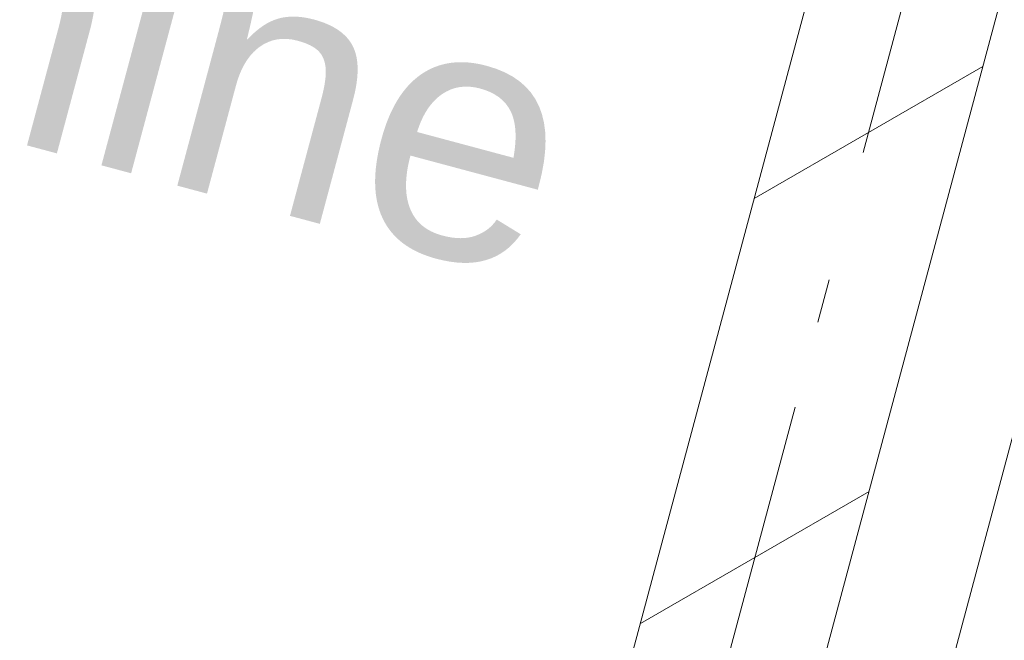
# Model space of a CAD drawing. Header units: millimetres. Extents: x -62314 to 79800, y -34032 to 28340.
# Tile 53 of 85: x 45624 to 46415, y -22748 to -22249. Entities that reach past the tile are written whole.
import ezdxf

# ---------------------------------------------------------------- set-up
doc = ezdxf.new("R2010")
doc.units = ezdxf.units.MM
doc.header["$LTSCALE"] = 508
doc.linetypes.add('Dash Style-2', pattern=[0.694425, 0.48607, -0.208355])
doc.linetypes.add('Dash Style-6', pattern=[1.04164, 0.625, -0.20828, 0.06943, -0.13893])
for name, color, linetype, lineweight in [('(00) tekening-stramien-algemeen', 7, 'Dash Style-6', 0), ('(00) tekst-algemeen', 8, 'Continuous', 0), ('(04) bouwaanvraag-brandweer-bestaand-WBDBO 60min', 1, 'Dash Style-2', 0), ('(22) binnenwanden-X kalkzandsteen', 1, 'Continuous', 0), ('None', 7, 'Continuous', 0)]:
    doc.layers.add(name, color=color, linetype=linetype, lineweight=lineweight)
doc.styles.add('Helvetica', font='Helvetica')

# ---------------------------------------------------------------- blocks, each defined once
blk = doc.blocks.new('blok b-v0-gevel_constructie')
at = {"layer": '(22) binnenwanden-X kalkzandsteen', "linetype": 'Continuous', "lineweight": 0, "transparency": 33554687}
h = blk.add_hatch(dxfattribs=at)
h.set_pattern_fill('(__)F kzs 1_100', color=253, style=0, pattern_type=2)
h.set_pattern_definition([(45, (0, 0), (-176.777, 176.777), [])])
h.paths.add_polyline_path([(3225, 544), (3375, 544), (3375, 2720.17), (3225, 2720.17)])
at = {"layer": '(22) binnenwanden-X kalkzandsteen', "color": 3, "lineweight": 0, "transparency": 33554687, "flags": 128}
blk.add_lwpolyline([(3225, 544), (3375, 544), (3375, 2720.17), (3225, 2720.17)], close=True, dxfattribs=at)
blk = doc.blocks.new('blok B 00')
at = {"layer": '(04) bouwaanvraag-brandweer-bestaand-WBDBO 60min', "color": 6, "lineweight": 0, "transparency": 33554687, "flags": 128}
blk.add_lwpolyline([(55355.01, -1299.06), (54605.01, -0.02), (54604.65, 8125.62), (54604.65, 8306.64), (50954.65, 8306.64), (50954.65, 8025.62), (50954.65, 8025.62), (50955.01, -0.02)], dxfattribs=at)
at = {"layer": 'None', "color": 17, "transparency": 33554687}
blk.add_blockref('blok b-v0-gevel_constructie', (47480.01, -0.02), dxfattribs=at)
at = {"layer": '(00) tekst-algemeen', "color": 17, "transparency": 33554687, "insert": (47907.73, 1492.08), "char_height": 201.1936, "attachment_point": 1, "line_spacing_factor": 0.836574, "style": 'Helvetica'}
blk.add_mtext('positie scrobmachine', dxfattribs=at)
blk = doc.blocks.new('Stramien blok B')
at = {"layer": '(00) tekening-stramien-algemeen', "color": 2, "lineweight": 0, "transparency": 33554687}
blk.add_line((50510, 1818.88), (50510, -14997.57), dxfattribs=at)

msp = doc.modelspace()

# ---------------------------------------------------------------- block references
at = {"layer": 'None', "color": 17, "transparency": 33554687}
for name, p, rotation in [('Stramien blok B', (0, 0), 344.9999645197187), ('blok B 00', (-3125.94, -10622.93), 344.9999999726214)]:
    msp.add_blockref(name, p, dxfattribs=dict(at, rotation=rotation))

doc.saveas('drawing.dxf')
